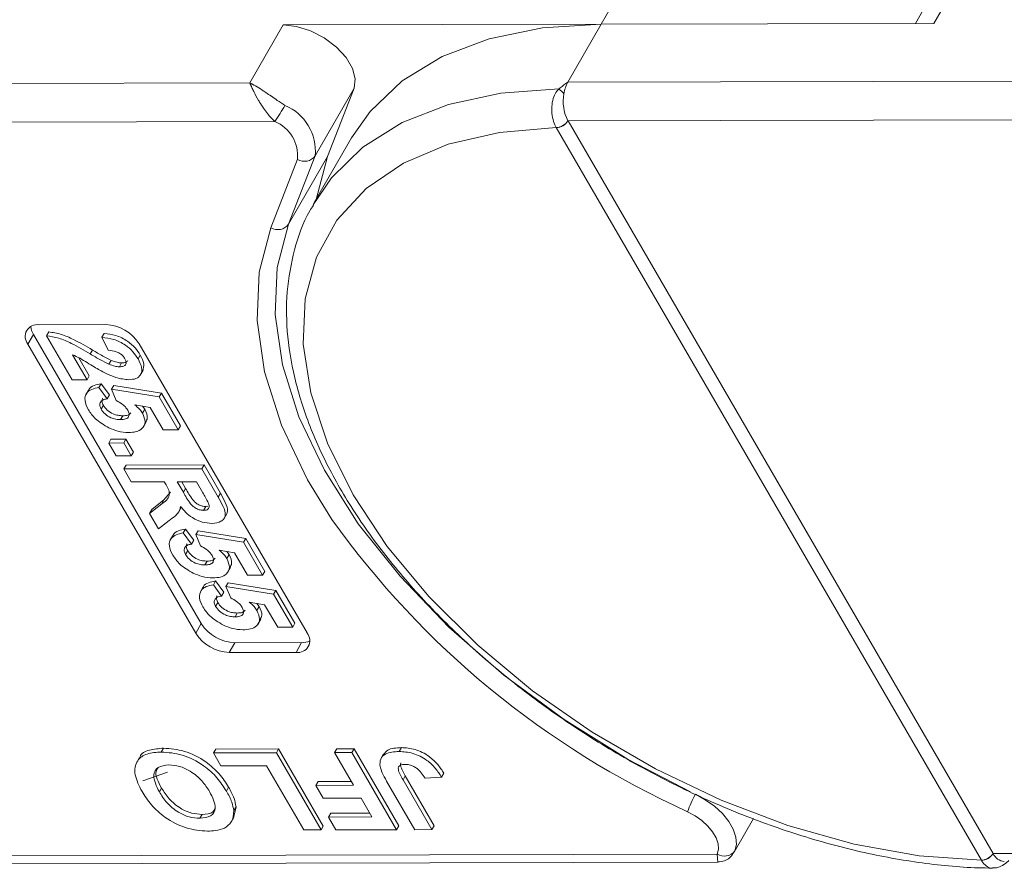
# Model space of a CAD drawing. Header units: millimetres. Extents: x 2548 to 3470, y -441 to 211.
# Tile 34 of 49: x 3191 to 3220, y 24 to 49. Entities that reach past the tile are written whole.
import ezdxf

# ---------------------------------------------------------------- set-up
doc = ezdxf.new("R2010")
doc.units = ezdxf.units.MM

msp = doc.modelspace()

# ---------------------------------------------------------------- linework, layer by layer
at = {"color": 7, "linetype": 'Continuous', "lineweight": 15}
for p, q in [((3207.929, 48.555), (3209.068, 50.537)), ((3217.675, 48.577), (3218.814, 50.559)), ((3218.082, 50.226), (3217.134, 48.576)), ((3198.61, 48.534), (3197.634, 46.835)), ((3198.61, 48.534), (3207.929, 48.555)), ((3206.953, 46.856), (3207.929, 48.555)), ((3217.675, 48.577), (3207.929, 48.555)), ((3197.634, 46.835), (3176.907, 46.789)), ((3227.68, 46.902), (3206.953, 46.856)), ((3199.549, 44.698), (3200.688, 46.68)), ((3199.909, 44.677), (3200.688, 46.68)), ((3176.91, 45.658), (3198.367, 45.706)), ((3206.956, 45.725), (3228.413, 45.772)), ((3206.957, 45.723), (3206.956, 45.725)), ((3219.413, 24.256), (3206.957, 45.723)), ((3206.613, 45.527), (3206.614, 45.524)), ((3206.614, 45.524), (3219.07, 24.058)), ((3200.613, 45.226), (3199.523, 43.328)), ((3199.031, 44.596), (3198.252, 42.593)), ((3198.77, 42.695), (3199.549, 44.698)), ((3199.909, 44.677), (3198.77, 42.695)), ((3199.577, 43.423), (3199.909, 44.677)), ((3191.456, 39.75), (3193.415, 39.754)), ((3191.676, 39.427), (3191.741, 39.54)), ((3191.293, 39.467), (3191.131, 39.184)), ((3196.211, 30.992), (3191.293, 39.467)), ((3192.426, 38.134), (3191.676, 39.427)), ((3193.302, 39.38), (3193.367, 39.493)), ((3193.48, 39), (3193.302, 39.38)), ((3196.048, 30.709), (3191.131, 39.184)), ((3192.958, 38.894), (3193.023, 39.008)), ((3194.396, 39.191), (3199.314, 30.716)), ((3192.44, 38.87), (3192.866, 38.135)), ((3192.621, 38.783), (3192.931, 38.248)), ((3193.503, 38.593), (3193.568, 38.706)), ((3194.36, 38.746), (3194.425, 38.859)), ((3193.811, 38.518), (3193.876, 38.631)), ((3194.425, 38.274), (3194.507, 38.415)), ((3192.866, 38.135), (3192.426, 38.134)), ((3192.866, 38.135), (3192.931, 38.248)), ((3192.914, 37.844), (3192.833, 37.703)), ((3193.213, 37.907), (3193.278, 38.021)), ((3193.213, 37.907), (3193.453, 37.578)), ((3193.278, 38.021), (3193.518, 37.691)), ((3193.58, 37.857), (3193.645, 37.971)), ((3193.719, 37.525), (3193.58, 37.857)), ((3193.58, 37.857), (3194.977, 37.632)), ((3193.645, 37.971), (3195.042, 37.745)), ((3193.453, 37.578), (3193.518, 37.691)), ((3194.977, 37.632), (3195.042, 37.745)), ((3194.977, 37.632), (3195.536, 36.669)), ((3195.042, 37.745), (3195.601, 36.782)), ((3193.277, 37.275), (3193.342, 37.389)), ((3194.715, 37.326), (3194.262, 37.403)), ((3194.485, 37.365), (3194.554, 37.272)), ((3194.489, 37.159), (3194.554, 37.272)), ((3195.097, 36.668), (3194.715, 37.326)), ((3193.847, 36.97), (3193.912, 37.083)), ((3194.518, 36.758), (3194.6, 36.899)), ((3195.536, 36.669), (3195.097, 36.668)), ((3195.536, 36.669), (3195.601, 36.782)), ((3193.5, 36.283), (3193.565, 36.397)), ((3193.565, 36.397), (3194.005, 36.398)), ((3193.94, 36.284), (3194.005, 36.398)), ((3194.005, 36.398), (3194.226, 36.017)), ((3193.5, 36.283), (3193.94, 36.284)), ((3193.721, 35.903), (3193.5, 36.283)), ((3193.94, 36.284), (3194.161, 35.904)), ((3194.161, 35.904), (3193.721, 35.903)), ((3194.161, 35.904), (3194.226, 36.017)), ((3193.942, 35.523), (3194.007, 35.636)), ((3193.942, 35.523), (3196.228, 35.528)), ((3194.162, 35.142), (3193.942, 35.523)), ((3194.007, 35.636), (3196.293, 35.641)), ((3196.228, 35.528), (3196.293, 35.641)), ((3196.228, 35.528), (3196.709, 34.698)), ((3196.293, 35.641), (3196.774, 34.811)), ((3195.129, 35.145), (3194.162, 35.142)), ((3195.179, 35.059), (3195.129, 35.145)), ((3196.067, 35.147), (3195.51, 35.145)), ((3195.51, 35.145), (3195.688, 34.839)), ((3195.641, 35.146), (3195.753, 34.953)), ((3195.688, 34.839), (3195.753, 34.953)), ((3196.255, 34.823), (3196.067, 35.147)), ((3195.119, 34.614), (3195.312, 34.84)), ((3196.709, 34.698), (3196.774, 34.811)), ((3194.699, 34.218), (3195.054, 34.5)), ((3194.764, 34.331), (3195.119, 34.614)), ((3195.054, 34.5), (3195.119, 34.614)), ((3195.543, 34.251), (3195.625, 34.393)), ((3196.28, 34.309), (3196.345, 34.423)), ((3196.345, 34.423), (3196.403, 34.433)), ((3194.699, 34.218), (3194.764, 34.331)), ((3194.957, 33.773), (3194.699, 34.218)), ((3196.879, 34.068), (3196.96, 34.21)), ((3195.27, 34.014), (3194.957, 33.773)), ((3195.684, 33.648), (3195.749, 33.761)), ((3195.749, 33.761), (3195.99, 33.432)), ((3195.386, 33.585), (3195.304, 33.443)), ((3195.684, 33.648), (3195.925, 33.319)), ((3196.051, 33.598), (3196.117, 33.711)), ((3196.19, 33.266), (3196.051, 33.598)), ((3196.051, 33.598), (3197.449, 33.373)), ((3196.117, 33.711), (3197.514, 33.486)), ((3197.449, 33.373), (3197.514, 33.486)), ((3197.514, 33.486), (3198.073, 32.523)), ((3195.925, 33.319), (3195.99, 33.432)), ((3197.449, 33.373), (3198.008, 32.409)), ((3195.748, 33.016), (3195.813, 33.129)), ((3197.186, 33.067), (3196.733, 33.144)), ((3196.957, 33.106), (3197.025, 33.013)), ((3196.96, 32.9), (3197.025, 33.013)), ((3197.568, 32.408), (3197.186, 33.067)), ((3196.319, 32.71), (3196.384, 32.824)), ((3196.99, 32.498), (3197.071, 32.64)), ((3198.008, 32.409), (3197.568, 32.408)), ((3198.008, 32.409), (3198.073, 32.523)), ((3196.268, 32.064), (3196.187, 31.922)), ((3196.567, 32.127), (3196.632, 32.24)), ((3196.567, 32.127), (3196.807, 31.797)), ((3196.632, 32.24), (3196.873, 31.911)), ((3196.934, 32.077), (3196.999, 32.19)), ((3197.073, 31.745), (3196.934, 32.077)), ((3196.934, 32.077), (3198.331, 31.852)), ((3196.999, 32.19), (3198.397, 31.965)), ((3196.807, 31.797), (3196.873, 31.911)), ((3198.331, 31.852), (3198.397, 31.965)), ((3198.331, 31.852), (3198.89, 30.888)), ((3198.397, 31.965), (3198.956, 31.001)), ((3196.631, 31.495), (3196.696, 31.608)), ((3198.069, 31.546), (3197.616, 31.622)), ((3197.839, 31.584), (3197.908, 31.492)), ((3197.843, 31.379), (3197.908, 31.492)), ((3198.451, 30.887), (3198.069, 31.546)), ((3197.201, 31.189), (3197.266, 31.302)), ((3196.211, 30.992), (3196.048, 30.709)), ((3197.873, 30.977), (3197.954, 31.119)), ((3198.89, 30.888), (3198.451, 30.887)), ((3198.89, 30.888), (3198.956, 31.001)), ((3197.192, 30.428), (3197.029, 30.145)), ((3199.151, 30.433), (3197.192, 30.428)), ((3199.151, 30.433), (3198.989, 30.149)), ((3198.989, 30.149), (3197.029, 30.145)), ((3195.041, 27.228), (3195.106, 27.341)), ((3196.568, 27.202), (3196.634, 27.315)), ((3196.568, 27.202), (3198.411, 27.206)), ((3196.787, 26.826), (3196.568, 27.202)), ((3196.634, 27.315), (3198.476, 27.32)), ((3198.411, 27.206), (3198.476, 27.32)), ((3198.411, 27.206), (3199.722, 24.946)), ((3198.476, 27.32), (3199.787, 25.06)), ((3200.119, 27.21), (3200.184, 27.323)), ((3200.119, 27.21), (3200.622, 27.211)), ((3200.674, 26.254), (3200.119, 27.21)), ((3200.184, 27.323), (3200.687, 27.324)), ((3200.622, 27.211), (3200.687, 27.324)), ((3200.622, 27.211), (3201.933, 24.951)), ((3200.687, 27.324), (3201.998, 25.064)), ((3201.554, 27.171), (3201.472, 27.029)), ((3202.008, 27.243), (3202.074, 27.357)), ((3194.404, 27.068), (3194.322, 26.926)), ((3195.224, 26.641), (3194.503, 26.382)), ((3198.127, 26.828), (3196.787, 26.826)), ((3199.22, 24.945), (3198.127, 26.828)), ((3203.253, 26.492), (3203.318, 26.605)), ((3199.569, 26.251), (3199.634, 26.365)), ((3199.569, 26.251), (3200.674, 26.254)), ((3199.634, 26.365), (3200.608, 26.367)), ((3202.469, 24.952), (3201.642, 26.377)), ((3202.123, 26.416), (3202.188, 26.529)), ((3202.123, 26.416), (3202.971, 24.953)), ((3202.188, 26.529), (3203.036, 25.067)), ((3203.253, 26.492), (3202.767, 26.462)), ((3194.984, 26.06), (3195.049, 26.173)), ((3196.948, 26.085), (3197.013, 26.198)), ((3199.787, 25.875), (3199.569, 26.251)), ((3200.892, 25.877), (3199.787, 25.875)), ((3201.212, 25.327), (3200.892, 25.877)), ((3196.168, 25.287), (3196.233, 25.4)), ((3197.23, 25.624), (3197.158, 25.297)), ((3197.165, 25.51), (3197.23, 25.624)), ((3199.939, 25.324), (3200.004, 25.437)), ((3200.004, 25.437), (3201.146, 25.44)), ((3197.087, 25.169), (3197.168, 25.311)), ((3199.939, 25.324), (3201.212, 25.327)), ((3200.158, 24.947), (3199.939, 25.324)), ((3211.821, 24.292), (3212.391, 25.284)), ((3199.722, 24.946), (3199.22, 24.945)), ((3199.722, 24.946), (3199.787, 25.06)), ((3201.933, 24.951), (3200.158, 24.947)), ((3201.933, 24.951), (3201.998, 25.064)), ((3202.971, 24.953), (3202.469, 24.952)), ((3202.971, 24.953), (3203.036, 25.067)), ((3211.326, 24.236), (3189.368, 24.188)), ((3219.414, 24.254), (3219.413, 24.256)), ((3241.372, 24.303), (3219.414, 24.254)), ((3189.695, 23.954), (3211.345, 24.002)), ((3219.07, 24.058), (3219.072, 24.055))]:
    msp.add_line(p, q, dxfattribs=at)
at = {"color": 7, "linetype": 'Continuous', "lineweight": 15, "flags": 128}
for points in [[(3200.688, 46.68), (3200.725, 46.952), (3200.646, 47.26), (3200.457, 47.579), (3200.173, 47.885), (3199.816, 48.152), (3199.415, 48.359), (3199.002, 48.49), (3198.61, 48.534)], [(3207.929, 48.555), (3206.212, 48.446), (3204.648, 48.128), (3203.268, 47.608), (3202.096, 46.895), (3201.156, 46.002), (3200.613, 45.226)], [(3206.686, 46.657), (3204.993, 46.531), (3203.454, 46.201), (3202.097, 45.671), (3200.947, 44.952), (3200.026, 44.057), (3199.487, 43.265)], [(3219.07, 24.058), (3217.249, 24.188), (3215.345, 24.53), (3213.396, 25.075), (3211.44, 25.814), (3209.516, 26.731), (3207.664, 27.809), (3205.918, 29.025), (3204.315, 30.356), (3202.886, 31.775), (3201.66, 33.254), (3200.66, 34.764), (3199.908, 36.274), (3199.417, 37.755), (3199.197, 39.177), (3199.253, 40.511), (3199.584, 41.732), (3200.184, 42.815), (3201.039, 43.738), (3202.134, 44.484), (3203.446, 45.037), (3204.949, 45.386), (3206.614, 45.524)], [(3198.252, 42.593), (3197.91, 41.293), (3197.848, 39.878), (3198.067, 38.373), (3198.563, 36.807), (3199.327, 35.207), (3200.038, 34.046)], [(3210.545, 26.057), (3208.723, 27.009), (3206.841, 28.181), (3205.078, 29.482), (3203.467, 30.89), (3202.037, 32.378), (3200.813, 33.919), (3199.82, 35.485), (3199.074, 37.047), (3198.59, 38.576), (3198.376, 40.045), (3198.436, 41.426), (3198.77, 42.695)], [(3210.69, 25.989), (3210.98, 25.83), (3211.247, 25.64), (3211.479, 25.426), (3211.666, 25.197), (3211.8, 24.964), (3211.876, 24.735), (3211.89, 24.522), (3211.842, 24.332)], [(3210.462, 25.479), (3210.68, 25.36), (3210.88, 25.218), (3211.054, 25.057), (3211.195, 24.886), (3211.295, 24.71), (3211.352, 24.539), (3211.362, 24.379), (3211.326, 24.236)]]:
    msp.add_lwpolyline(points, dxfattribs=at)
at = {"color": 7, "linetype": 'Continuous', "lineweight": 15}
for centre, radius, start, end in [((3207.853, 46.36), 1.027, 151.137, 171.0902), ((3206.255, 46.027), 0.763, 40.1491, 55.5658), ((3208.05, 46.293), 1.233, 169.4134, 207.4295), ((3192.62, 49.648), 6.969, 325.5444, 330.1305), ((3198.1, 44.836), 1.455, 354.5664, 67.2376), ((3197.944, 44.699), 1.091, 354.5664, 67.2376), ((3206.592, 45.959), 0.432, 272.6947, 327.2216), ((3206.594, 45.954), 0.43, 272.7339, 327.5146), ((3199.234, 44.929), 0.391, 238.5972, 323.7029), ((3198.455, 42.926), 0.391, 238.5972, 323.7029), ((3191.401, 39.405), 0.349, 80.921, 219.3383), ((3191.725, 39.739), 0.51, 184.4162, 212.2288), ((3193.362, 38.526), 1.229, 32.7297, 87.5188), ((3221.17, 49.132), 25.964, 215.5235, 245.6452), ((3197.245, 31.656), 1.229, 212.7297, 267.5188), ((3197.082, 31.373), 1.229, 212.7297, 267.5188), ((3199.044, 30.494), 0.349, 260.921, 39.3383), ((3199.169, 30.942), 0.51, 268.0228, 295.8286), ((3213.075, 24.618), 2.751, 150.1208, 161.7639), ((3211.533, 24.558), 0.383, 237.2666, 323.7036), ((3219.05, 24.487), 0.43, 272.7339, 327.5146), ((3219.051, 24.483), 0.429, 272.7662, 327.8058), ((3219.78, 24.421), 0.403, 204.5137, 264.4226)]:
    msp.add_arc(centre, radius, start, end, dxfattribs=at)
for points, knots in [([(3197.634, 46.835), (3197.635, 46.835), (3197.641, 46.832), (3197.661, 46.822), (3197.684, 46.811), (3197.822, 46.738), (3198.058, 46.59), (3198.39, 46.355), (3198.588, 46.227), (3198.663, 46.178)], [0, 0, 0, 0, 0.005088, 0.020369, 0.070807, 0.089086, 0.500311, 0.809226, 1, 1, 1, 1]), ([(3198.367, 45.706), (3198.33, 45.741), (3198.256, 45.812), (3198.144, 45.945), (3198.029, 46.1), (3197.945, 46.231), (3197.845, 46.399), (3197.766, 46.549), (3197.7, 46.687), (3197.672, 46.747), (3197.658, 46.78), (3197.65, 46.798), (3197.643, 46.814), (3197.639, 46.824), (3197.637, 46.829), (3197.635, 46.833), (3197.634, 46.834), (3197.634, 46.835)], [0, 0, 0, 0, 0.1010295, 0.2049461, 0.3371683, 0.4742971, 0.5161999, 0.7436507, 0.8530899, 0.914248, 0.9321698, 0.9601369, 0.976545, 0.9861936, 0.994698, 0.9959318, 1, 1, 1, 1]), ([(3206.953, 46.856), (3206.952, 46.855), (3206.877, 46.802), (3206.785, 46.738), (3206.701, 46.669), (3206.686, 46.657)], [0, 0, 0, 0, 0.012087, 0.82463, 1, 1, 1, 1]), ([(3206.686, 46.657), (3206.667, 46.635), (3206.608, 46.569), (3206.532, 46.421), (3206.478, 46.201), (3206.476, 45.946), (3206.524, 45.706), (3206.585, 45.583), (3206.613, 45.527)], [0, 0, 0, 0, 0.07361, 0.225281, 0.412719, 0.616054, 0.826783, 1, 1, 1, 1]), ([(3199.499, 43.25), (3199.461, 43.194), (3199.198, 42.802), (3198.92, 41.95), (3198.69, 40.718), (3198.711, 39.397), (3198.957, 38.016), (3199.436, 36.589), (3200.138, 35.14), (3201.053, 33.694), (3202.164, 32.275), (3203.451, 30.907), (3204.894, 29.609), (3206.469, 28.403), (3208.151, 27.304), (3209.915, 26.331), (3211.733, 25.499), (3213.577, 24.82), (3215.42, 24.304), (3217.232, 23.967), (3218.552, 23.836), (3219.254, 23.83), (3219.393, 23.828)], [0, 0, 0, 0, 0.008583, 0.060908, 0.11324, 0.166069, 0.219655, 0.27393, 0.328643, 0.383549, 0.438467, 0.49333, 0.548126, 0.602866, 0.657573, 0.712269, 0.766979, 0.821722, 0.876527, 0.931418, 0.986418, 1, 1, 1, 1]), ([(3191.741, 39.54), (3191.861, 39.522), (3192.1, 39.485), (3192.543, 39.289), (3192.841, 39.115), (3193.023, 39.008)], [0, 0, 0, 0, 0.279551, 0.559332, 1, 1, 1, 1]), ([(3191.676, 39.427), (3191.795, 39.409), (3192.034, 39.372), (3192.478, 39.176), (3192.776, 39.001), (3192.958, 38.894)], [0, 0, 0, 0, 0.279551, 0.559332, 1, 1, 1, 1]), ([(3193.302, 39.38), (3193.415, 39.367), (3193.64, 39.34), (3193.977, 39.177), (3194.219, 38.961), (3194.313, 38.818), (3194.36, 38.746)], [0, 0, 0, 0, 0.280752, 0.55897, 0.779275, 1, 1, 1, 1]), ([(3193.367, 39.493), (3193.48, 39.48), (3193.705, 39.453), (3194.042, 39.291), (3194.284, 39.074), (3194.378, 38.931), (3194.425, 38.859)], [0, 0, 0, 0, 0.280752, 0.55897, 0.779275, 1, 1, 1, 1]), ([(3193.023, 39.008), (3193.123, 38.948), (3193.302, 38.842), (3193.487, 38.747), (3193.568, 38.706)], [0, 0, 0, 0, 0.5602349, 1, 1, 1, 1]), ([(3193.975, 38.753), (3193.957, 38.781), (3193.92, 38.836), (3193.829, 38.91), (3193.673, 38.984), (3193.559, 38.993), (3193.48, 39)], [0, 0, 0, 0, 0.187236, 0.374084, 0.560696, 1, 1, 1, 1]), ([(3193.406, 38.328), (3193.295, 38.388), (3193.113, 38.488), (3192.868, 38.639), (3192.661, 38.77), (3192.513, 38.836), (3192.44, 38.87)], [0, 0, 0, 0, 0.339985, 0.560186, 0.78038, 1, 1, 1, 1]), ([(3192.958, 38.894), (3193.058, 38.835), (3193.237, 38.728), (3193.422, 38.634), (3193.503, 38.593)], [0, 0, 0, 0, 0.560235, 1, 1, 1, 1]), ([(3193.568, 38.706), (3193.627, 38.683), (3193.734, 38.642), (3193.832, 38.634), (3193.876, 38.631)], [0, 0, 0, 0, 0.5601166, 1, 1, 1, 1]), ([(3193.811, 38.518), (3193.853, 38.52), (3193.936, 38.524), (3194.011, 38.58), (3194.019, 38.665), (3193.989, 38.724), (3193.975, 38.753)], [0, 0, 0, 0, 0.2806635, 0.5594614, 0.7793655, 1, 1, 1, 1]), ([(3193.876, 38.631), (3193.919, 38.633), (3194.002, 38.635), (3194.043, 38.68), (3194.063, 38.701)], [0, 0, 0, 0, 0.520649, 1, 1, 1, 1]), ([(3194.36, 38.746), (3194.404, 38.66), (3194.49, 38.489), (3194.456, 38.282), (3194.313, 38.157), (3194.165, 38.144), (3194.091, 38.138)], [0, 0, 0, 0, 0.280568, 0.55975, 0.779795, 1, 1, 1, 1]), ([(3194.425, 38.859), (3194.471, 38.772), (3194.56, 38.602), (3194.517, 38.468), (3194.495, 38.402)], [0, 0, 0, 0, 0.511088, 1, 1, 1, 1]), ([(3193.503, 38.593), (3193.562, 38.57), (3193.669, 38.528), (3193.767, 38.521), (3193.811, 38.518)], [0, 0, 0, 0, 0.560117, 1, 1, 1, 1]), ([(3194.091, 38.138), (3193.965, 38.151), (3193.742, 38.174), (3193.509, 38.281), (3193.406, 38.328)], [0, 0, 0, 0, 0.558458, 1, 1, 1, 1]), ([(3192.905, 37.259), (3192.861, 37.35), (3192.773, 37.532), (3192.831, 37.744), (3192.992, 37.868), (3193.139, 37.894), (3193.213, 37.907)], [0, 0, 0, 0, 0.279948, 0.559031, 0.779331, 1, 1, 1, 1]), ([(3192.916, 37.826), (3192.918, 37.836), (3192.932, 37.906), (3193.064, 37.978), (3193.206, 38.006), (3193.278, 38.021)], [0, 0, 0, 0, 0.0835018, 0.5413674, 1, 1, 1, 1]), ([(3193.453, 37.578), (3193.408, 37.569), (3193.318, 37.552), (3193.247, 37.475), (3193.229, 37.379), (3193.261, 37.31), (3193.277, 37.275)], [0, 0, 0, 0, 0.2802995, 0.5599611, 0.7800424, 1, 1, 1, 1]), ([(3193.328, 37.589), (3193.324, 37.585), (3193.3, 37.561), (3193.297, 37.491), (3193.327, 37.423), (3193.342, 37.389)], [0, 0, 0, 0, 0.083768, 0.542013, 1, 1, 1, 1]), ([(3194.055, 37.249), (3194.034, 37.279), (3193.993, 37.34), (3193.877, 37.44), (3193.779, 37.493), (3193.719, 37.525)], [0, 0, 0, 0, 0.279963, 0.560065, 1, 1, 1, 1]), ([(3193.507, 36.728), (3193.363, 36.811), (3193.105, 36.959), (3192.966, 37.167), (3192.905, 37.259)], [0, 0, 0, 0, 0.558353, 1, 1, 1, 1]), ([(3193.277, 37.275), (3193.311, 37.227), (3193.38, 37.13), (3193.549, 37.022), (3193.712, 36.975), (3193.802, 36.971), (3193.847, 36.97)], [0, 0, 0, 0, 0.279573, 0.558664, 0.778923, 1, 1, 1, 1]), ([(3193.342, 37.389), (3193.376, 37.34), (3193.445, 37.244), (3193.615, 37.135), (3193.777, 37.088), (3193.867, 37.085), (3193.912, 37.083)], [0, 0, 0, 0, 0.279573, 0.558664, 0.778923, 1, 1, 1, 1]), ([(3193.847, 36.97), (3193.898, 36.972), (3193.999, 36.977), (3194.092, 37.042), (3194.107, 37.143), (3194.073, 37.213), (3194.055, 37.249)], [0, 0, 0, 0, 0.280898, 0.55946, 0.779497, 1, 1, 1, 1]), ([(3194.262, 37.403), (3194.313, 37.36), (3194.406, 37.283), (3194.463, 37.197), (3194.489, 37.159)], [0, 0, 0, 0, 0.559888, 1, 1, 1, 1]), ([(3194.554, 37.272), (3194.597, 37.18), (3194.666, 37.032), (3194.599, 36.932), (3194.574, 36.895)], [0, 0, 0, 0, 0.621608, 1, 1, 1, 1]), ([(3193.912, 37.083), (3193.965, 37.084), (3194.065, 37.087), (3194.118, 37.139), (3194.143, 37.164)], [0, 0, 0, 0, 0.518665, 1, 1, 1, 1]), ([(3194.489, 37.159), (3194.527, 37.069), (3194.602, 36.89), (3194.5, 36.702), (3194.314, 36.603), (3194.156, 36.594), (3194.077, 36.589)], [0, 0, 0, 0, 0.2790069, 0.5586194, 0.7790735, 1, 1, 1, 1]), ([(3194.077, 36.589), (3193.974, 36.596), (3193.79, 36.609), (3193.594, 36.692), (3193.507, 36.728)], [0, 0, 0, 0, 0.5595341, 1, 1, 1, 1]), ([(3195.054, 34.5), (3195.152, 34.572), (3195.287, 34.671), (3195.274, 34.899), (3195.211, 35.006), (3195.179, 35.059)], [0, 0, 0, 0, 0.561022, 0.779295, 1, 1, 1, 1]), ([(3195.753, 34.953), (3195.814, 34.841), (3195.889, 34.701), (3196.034, 34.538), (3196.134, 34.47), (3196.245, 34.428), (3196.312, 34.425), (3196.345, 34.423)], [0, 0, 0, 0, 0.500962, 0.625785, 0.750436, 0.875032, 1, 1, 1, 1]), ([(3195.688, 34.839), (3195.749, 34.727), (3195.824, 34.587), (3195.969, 34.424), (3196.069, 34.357), (3196.18, 34.315), (3196.247, 34.311), (3196.28, 34.309)], [0, 0, 0, 0, 0.500962, 0.625785, 0.750436, 0.875032, 1, 1, 1, 1]), ([(3196.423, 34.521), (3196.393, 34.578), (3196.34, 34.678), (3196.281, 34.779), (3196.255, 34.823)], [0, 0, 0, 0, 0.559921, 1, 1, 1, 1]), ([(3196.709, 34.698), (3196.76, 34.608), (3196.86, 34.429), (3196.938, 34.2), (3196.883, 34.06), (3196.768, 33.957), (3196.62, 33.94), (3196.521, 33.929)], [0, 0, 0, 0, 0.251143, 0.500527, 0.625735, 0.75105, 1, 1, 1, 1]), ([(3196.774, 34.811), (3196.824, 34.722), (3196.923, 34.544), (3197.007, 34.319), (3196.961, 34.225), (3196.948, 34.198)], [0, 0, 0, 0, 0.4173287, 0.8317341, 1, 1, 1, 1]), ([(3195.605, 34.424), (3195.59, 34.363), (3195.566, 34.264), (3195.467, 34.162), (3195.372, 34.085), (3195.304, 34.038), (3195.27, 34.014)], [0, 0, 0, 0, 0.339579, 0.559591, 0.779787, 1, 1, 1, 1]), ([(3196.521, 33.929), (3196.429, 33.936), (3196.245, 33.948), (3195.962, 34.076), (3195.748, 34.248), (3195.652, 34.365), (3195.605, 34.424)], [0, 0, 0, 0, 0.2799536, 0.5589329, 0.7791735, 1, 1, 1, 1]), ([(3196.28, 34.309), (3196.316, 34.312), (3196.387, 34.318), (3196.459, 34.39), (3196.437, 34.471), (3196.423, 34.521)], [0, 0, 0, 0, 0.281129, 0.561183, 1, 1, 1, 1]), ([(3195.388, 33.566), (3195.39, 33.577), (3195.403, 33.647), (3195.535, 33.718), (3195.678, 33.747), (3195.749, 33.761)], [0, 0, 0, 0, 0.083502, 0.541367, 1, 1, 1, 1]), ([(3195.376, 32.999), (3195.332, 33.09), (3195.245, 33.272), (3195.303, 33.484), (3195.464, 33.608), (3195.611, 33.635), (3195.684, 33.648)], [0, 0, 0, 0, 0.279948, 0.559031, 0.779331, 1, 1, 1, 1]), ([(3195.925, 33.319), (3195.879, 33.31), (3195.789, 33.293), (3195.719, 33.216), (3195.7, 33.12), (3195.732, 33.051), (3195.748, 33.016)], [0, 0, 0, 0, 0.2802995, 0.5599611, 0.7800424, 1, 1, 1, 1]), ([(3195.799, 33.329), (3195.796, 33.326), (3195.771, 33.302), (3195.768, 33.231), (3195.798, 33.163), (3195.813, 33.129)], [0, 0, 0, 0, 0.0837684, 0.5420129, 1, 1, 1, 1]), ([(3196.527, 32.99), (3196.506, 33.02), (3196.464, 33.081), (3196.348, 33.181), (3196.25, 33.234), (3196.19, 33.266)], [0, 0, 0, 0, 0.279963, 0.560065, 1, 1, 1, 1]), ([(3195.978, 32.469), (3195.834, 32.552), (3195.576, 32.7), (3195.438, 32.908), (3195.376, 32.999)], [0, 0, 0, 0, 0.558353, 1, 1, 1, 1]), ([(3195.748, 33.016), (3195.783, 32.968), (3195.852, 32.871), (3196.021, 32.763), (3196.184, 32.716), (3196.274, 32.712), (3196.319, 32.71)], [0, 0, 0, 0, 0.279573, 0.558664, 0.778923, 1, 1, 1, 1]), ([(3195.813, 33.129), (3195.848, 33.081), (3195.917, 32.984), (3196.086, 32.876), (3196.249, 32.829), (3196.339, 32.825), (3196.384, 32.824)], [0, 0, 0, 0, 0.279573, 0.558664, 0.778923, 1, 1, 1, 1]), ([(3196.319, 32.71), (3196.369, 32.713), (3196.471, 32.717), (3196.564, 32.782), (3196.579, 32.883), (3196.544, 32.954), (3196.527, 32.99)], [0, 0, 0, 0, 0.280898, 0.55946, 0.779497, 1, 1, 1, 1]), ([(3196.384, 32.824), (3196.436, 32.825), (3196.537, 32.828), (3196.589, 32.88), (3196.614, 32.905)], [0, 0, 0, 0, 0.518665, 1, 1, 1, 1]), ([(3196.96, 32.9), (3196.998, 32.81), (3197.074, 32.63), (3196.971, 32.443), (3196.786, 32.343), (3196.628, 32.334), (3196.549, 32.33)], [0, 0, 0, 0, 0.279007, 0.558619, 0.779074, 1, 1, 1, 1]), ([(3196.733, 33.144), (3196.785, 33.101), (3196.877, 33.024), (3196.935, 32.938), (3196.96, 32.9)], [0, 0, 0, 0, 0.559888, 1, 1, 1, 1]), ([(3197.025, 33.013), (3197.068, 32.921), (3197.137, 32.772), (3197.071, 32.673), (3197.045, 32.635)], [0, 0, 0, 0, 0.621608, 1, 1, 1, 1]), ([(3196.549, 32.33), (3196.446, 32.337), (3196.261, 32.35), (3196.065, 32.433), (3195.978, 32.469)], [0, 0, 0, 0, 0.559534, 1, 1, 1, 1]), ([(3196.259, 31.478), (3196.215, 31.569), (3196.127, 31.751), (3196.185, 31.963), (3196.346, 32.087), (3196.493, 32.114), (3196.567, 32.127)], [0, 0, 0, 0, 0.279948, 0.559031, 0.779331, 1, 1, 1, 1]), ([(3196.27, 32.045), (3196.272, 32.056), (3196.286, 32.126), (3196.418, 32.197), (3196.561, 32.226), (3196.632, 32.24)], [0, 0, 0, 0, 0.083502, 0.541367, 1, 1, 1, 1]), ([(3196.807, 31.797), (3196.762, 31.789), (3196.672, 31.772), (3196.601, 31.695), (3196.583, 31.599), (3196.615, 31.529), (3196.631, 31.495)], [0, 0, 0, 0, 0.2803, 0.559961, 0.780042, 1, 1, 1, 1]), ([(3196.682, 31.808), (3196.678, 31.804), (3196.654, 31.781), (3196.651, 31.71), (3196.681, 31.642), (3196.696, 31.608)], [0, 0, 0, 0, 0.0837684, 0.5420129, 1, 1, 1, 1]), ([(3197.409, 31.468), (3197.388, 31.499), (3197.347, 31.56), (3197.231, 31.659), (3197.133, 31.712), (3197.073, 31.745)], [0, 0, 0, 0, 0.279963, 0.560065, 1, 1, 1, 1]), ([(3196.861, 30.948), (3196.717, 31.031), (3196.459, 31.179), (3196.32, 31.386), (3196.259, 31.478)], [0, 0, 0, 0, 0.558353, 1, 1, 1, 1]), ([(3196.631, 31.495), (3196.665, 31.446), (3196.734, 31.35), (3196.904, 31.242), (3197.066, 31.194), (3197.156, 31.191), (3197.201, 31.189)], [0, 0, 0, 0, 0.279573, 0.558664, 0.778923, 1, 1, 1, 1]), ([(3196.696, 31.608), (3196.73, 31.56), (3196.799, 31.463), (3196.969, 31.355), (3197.131, 31.308), (3197.221, 31.304), (3197.266, 31.302)], [0, 0, 0, 0, 0.279573, 0.558664, 0.778923, 1, 1, 1, 1]), ([(3197.201, 31.189), (3197.252, 31.191), (3197.353, 31.196), (3197.446, 31.261), (3197.461, 31.362), (3197.427, 31.433), (3197.409, 31.468)], [0, 0, 0, 0, 0.280898, 0.55946, 0.779497, 1, 1, 1, 1]), ([(3197.616, 31.622), (3197.667, 31.58), (3197.76, 31.503), (3197.817, 31.417), (3197.843, 31.379)], [0, 0, 0, 0, 0.5598879, 1, 1, 1, 1]), ([(3197.908, 31.492), (3197.951, 31.4), (3198.02, 31.251), (3197.953, 31.152), (3197.928, 31.114)], [0, 0, 0, 0, 0.621608, 1, 1, 1, 1]), ([(3197.266, 31.302), (3197.319, 31.304), (3197.419, 31.307), (3197.472, 31.359), (3197.497, 31.384)], [0, 0, 0, 0, 0.5186651, 1, 1, 1, 1]), ([(3197.843, 31.379), (3197.881, 31.289), (3197.957, 31.109), (3197.854, 30.922), (3197.668, 30.822), (3197.511, 30.813), (3197.432, 30.809)], [0, 0, 0, 0, 0.279007, 0.558619, 0.779074, 1, 1, 1, 1]), ([(3197.432, 30.809), (3197.328, 30.816), (3197.144, 30.829), (3196.948, 30.911), (3196.861, 30.948)], [0, 0, 0, 0, 0.559534, 1, 1, 1, 1]), ([(3194.476, 26.069), (3194.392, 26.236), (3194.224, 26.57), (3194.293, 26.976), (3194.603, 27.198), (3194.895, 27.218), (3195.041, 27.228)], [0, 0, 0, 0, 0.280551, 0.559488, 0.779434, 1, 1, 1, 1]), ([(3194.41, 27.047), (3194.412, 27.061), (3194.429, 27.185), (3194.683, 27.305), (3194.965, 27.329), (3195.106, 27.341)], [0, 0, 0, 0, 0.05675, 0.527711, 1, 1, 1, 1]), ([(3195.041, 27.228), (3195.243, 27.213), (3195.646, 27.184), (3196.26, 26.872), (3196.696, 26.477), (3196.864, 26.216), (3196.948, 26.085)], [0, 0, 0, 0, 0.2799425, 0.558704, 0.7790449, 1, 1, 1, 1]), ([(3195.106, 27.341), (3195.308, 27.326), (3195.711, 27.297), (3196.325, 26.985), (3196.761, 26.59), (3196.929, 26.329), (3197.013, 26.198)], [0, 0, 0, 0, 0.279942, 0.558704, 0.779045, 1, 1, 1, 1]), ([(3201.45, 26.807), (3201.447, 26.882), (3201.442, 27.033), (3201.625, 27.215), (3201.863, 27.233), (3202.008, 27.243)], [0, 0, 0, 0, 0.280122, 0.560355, 1, 1, 1, 1]), ([(3201.552, 27.152), (3201.588, 27.201), (3201.688, 27.336), (3201.923, 27.349), (3202.074, 27.357)], [0, 0, 0, 0, 0.358473, 1, 1, 1, 1]), ([(3202.008, 27.243), (3202.141, 27.235), (3202.404, 27.219), (3202.813, 27.015), (3203.088, 26.749), (3203.198, 26.578), (3203.253, 26.492)], [0, 0, 0, 0, 0.280246, 0.558416, 0.778827, 1, 1, 1, 1]), ([(3202.074, 27.357), (3202.206, 27.349), (3202.469, 27.333), (3202.878, 27.129), (3203.153, 26.862), (3203.263, 26.691), (3203.318, 26.605)], [0, 0, 0, 0, 0.280246, 0.558416, 0.778827, 1, 1, 1, 1]), ([(3195.26, 26.851), (3195.144, 26.837), (3194.912, 26.809), (3194.76, 26.509), (3194.899, 26.23), (3194.984, 26.06)], [0, 0, 0, 0, 0.279991, 0.559768, 1, 1, 1, 1]), ([(3196.455, 26.069), (3196.386, 26.176), (3196.251, 26.389), (3195.929, 26.661), (3195.566, 26.827), (3195.362, 26.843), (3195.26, 26.851)], [0, 0, 0, 0, 0.281021, 0.560116, 0.779939, 1, 1, 1, 1]), ([(3202.195, 26.867), (3202.136, 26.863), (3202.048, 26.857), (3201.984, 26.794), (3201.983, 26.653), (3202.061, 26.522), (3202.123, 26.416)], [0, 0, 0, 0, 0.249396, 0.374426, 0.499454, 1, 1, 1, 1]), ([(3202.063, 26.91), (3202.061, 26.908), (3202.043, 26.891), (3202.059, 26.76), (3202.13, 26.632), (3202.188, 26.529)], [0, 0, 0, 0, 0.024971, 0.219843, 1, 1, 1, 1]), ([(3202.536, 26.743), (3202.506, 26.764), (3202.447, 26.805), (3202.325, 26.857), (3202.244, 26.863), (3202.195, 26.867)], [0, 0, 0, 0, 0.2806722, 0.5608436, 1, 1, 1, 1]), ([(3194.95, 26.774), (3194.924, 26.738), (3194.818, 26.589), (3194.949, 26.352), (3195.049, 26.173)], [0, 0, 0, 0, 0.241235, 1, 1, 1, 1]), ([(3201.642, 26.377), (3201.596, 26.458), (3201.512, 26.604), (3201.469, 26.745), (3201.45, 26.807)], [0, 0, 0, 0, 0.560294, 1, 1, 1, 1]), ([(3202.767, 26.462), (3202.733, 26.516), (3202.671, 26.613), (3202.577, 26.703), (3202.536, 26.743)], [0, 0, 0, 0, 0.561018, 1, 1, 1, 1]), ([(3196.393, 24.91), (3196.189, 24.925), (3195.782, 24.957), (3195.164, 25.275), (3194.729, 25.675), (3194.56, 25.938), (3194.476, 26.069)], [0, 0, 0, 0, 0.279831, 0.558669, 0.779006, 1, 1, 1, 1]), ([(3194.984, 26.06), (3195.051, 25.953), (3195.185, 25.741), (3195.502, 25.467), (3195.866, 25.307), (3196.067, 25.293), (3196.168, 25.287)], [0, 0, 0, 0, 0.281087, 0.560013, 0.779691, 1, 1, 1, 1]), ([(3195.049, 26.173), (3195.117, 26.066), (3195.25, 25.854), (3195.567, 25.58), (3195.931, 25.42), (3196.132, 25.407), (3196.233, 25.4)], [0, 0, 0, 0, 0.281087, 0.560013, 0.779691, 1, 1, 1, 1]), ([(3196.168, 25.287), (3196.285, 25.299), (3196.519, 25.325), (3196.681, 25.619), (3196.54, 25.898), (3196.455, 26.069)], [0, 0, 0, 0, 0.280278, 0.559877, 1, 1, 1, 1]), ([(3196.948, 26.085), (3197.009, 25.975), (3197.117, 25.778), (3197.15, 25.592), (3197.165, 25.51)], [0, 0, 0, 0, 0.560171, 1, 1, 1, 1]), ([(3197.013, 26.198), (3197.074, 26.088), (3197.182, 25.891), (3197.215, 25.705), (3197.23, 25.624)], [0, 0, 0, 0, 0.560171, 1, 1, 1, 1]), ([(3196.233, 25.4), (3196.358, 25.408), (3196.548, 25.42), (3196.599, 25.545), (3196.617, 25.588)], [0, 0, 0, 0, 0.659913, 1, 1, 1, 1]), ([(3197.165, 25.51), (3197.158, 25.39), (3197.144, 25.175), (3196.969, 25.053), (3196.892, 25)], [0, 0, 0, 0, 0.559956, 1, 1, 1, 1]), ([(3196.892, 25), (3196.809, 24.97), (3196.661, 24.917), (3196.475, 24.912), (3196.393, 24.91)], [0, 0, 0, 0, 0.559564, 1, 1, 1, 1]), ([(3211.345, 24.002), (3211.345, 24.002), (3211.349, 23.999), (3211.342, 24.039), (3211.331, 24.177), (3211.326, 24.236)], [0, 0, 0, 0, 0.0045186, 0.5696109, 1, 1, 1, 1]), ([(3211.344, 24.009), (3211.412, 24.013), (3211.563, 24.023), (3211.749, 24.163), (3211.812, 24.284), (3211.838, 24.333)], [0, 0, 0, 0, 0.327834, 0.726656, 1, 1, 1, 1]), ([(3219.072, 24.055), (3219.076, 24.048), (3219.117, 23.979), (3219.21, 23.88), (3219.32, 23.816), (3219.384, 23.828), (3219.393, 23.83)], [0, 0, 0, 0, 0.048284, 0.487911, 0.927459, 1, 1, 1, 1]), ([(3219.4, 23.836), (3219.437, 23.833), (3219.537, 23.827), (3219.695, 23.904), (3219.804, 23.99), (3219.869, 24.042), (3219.873, 24.046)], [0, 0, 0, 0, 0.210793, 0.570573, 0.968108, 1, 1, 1, 1])]:
    msp.add_open_spline(points, degree=3, knots=knots, dxfattribs=at)

doc.saveas('drawing.dxf')
